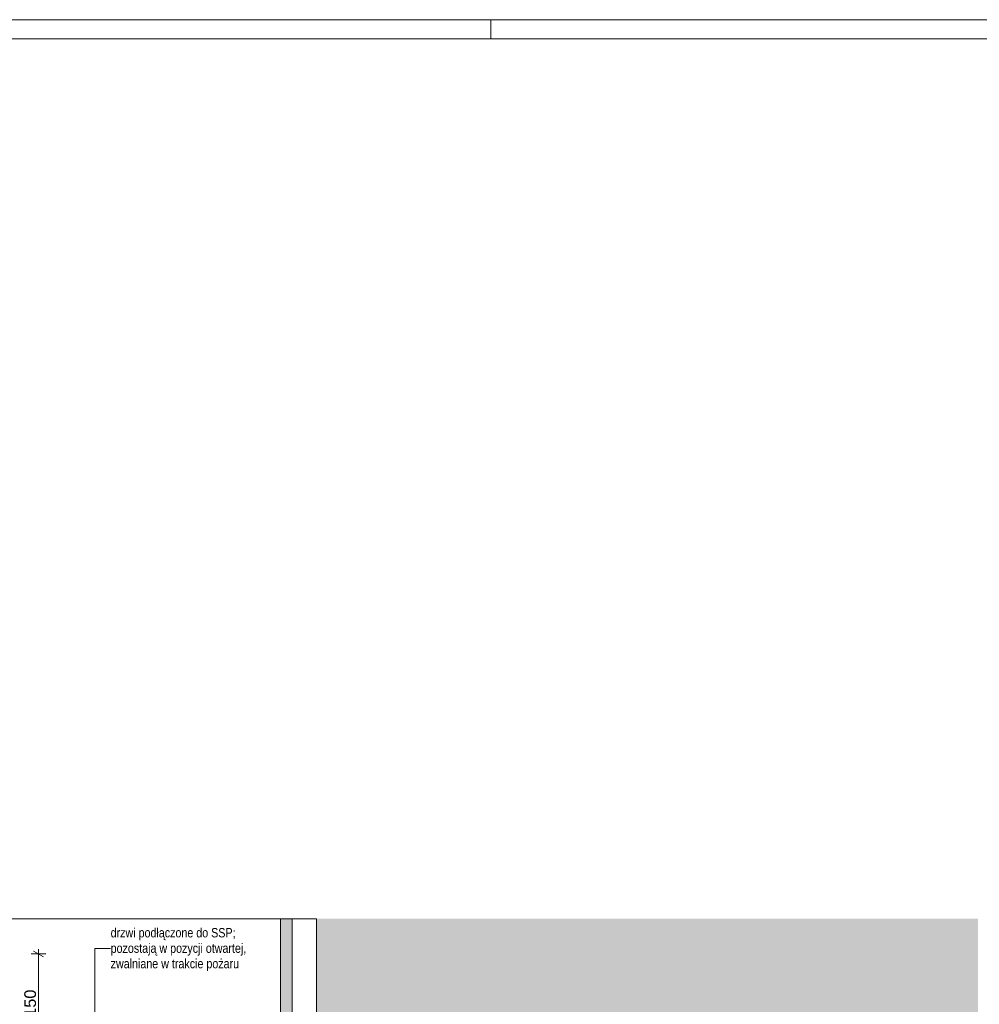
# Paper-space layout 'A-29. RZUT - PIĘTRO -1' of a CAD drawing. Header units: millimetres. Extents: x 0 to 950, y 0 to 750.
# Tile 20 of 28: x 289 to 535, y 497 to 750. Entities that reach past the tile are written whole.
import ezdxf
from ezdxf.xclip import XClip

# ---------------------------------------------------------------- set-up
doc = ezdxf.new("R2010")
doc.units = ezdxf.units.MM
doc.header["$MEASUREMENT"] = 0
doc.header["$XCLIPFRAME"] = 0
doc.linetypes.add('PRZERYWANA_DU_A', pattern=[550, 350.0000000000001, -199.9999999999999])
for name, color, linetype, lineweight in [('0_Nr_pióra__2', 8, 'Continuous', 13), ('A_Arkusz_Nr_pióra__1', 7, 'Continuous', 20), ('A_wymiary_Nr_pióra__1', 7, 'Continuous', 20), ('A_wymiary_Nr_pióra__2', 8, 'Continuous', 13), ('A_ściany_Nr_pióra__1', 7, 'Continuous', 20)]:
    doc.layers.add(name, color=color, linetype=linetype, lineweight=lineweight)
for name, color, linetype, lineweight, true_color in [('A_Arkusz_Nr_pióra__237', 7, 'Continuous', 5, 0x343434), ('A_opis_Nr_pióra__255', 7, 'Continuous', 15, 0x242424), ('A_opis_Nr_pióra__8', 7, 'Continuous', 13, 0x4c4c4c)]:
    doc.layers.add(name, color=color, linetype=linetype, lineweight=lineweight, true_color=true_color)
doc.layers.add('A_podrys', color=7, linetype='Continuous')
doc.layers.add('A_ściany', color=7, linetype='Continuous')
doc.styles.add('STYL_AUTOMATYCZNY_2', font='ARIALN.TTF')
doc.styles.add('STYL_AUTOMATYCZNY_5', font='arial.ttf')

# ---------------------------------------------------------------- blocks, each defined once
blk = doc.blocks.new('Rysunek_2_2', base_point=(-3203.210673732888, -656.7228348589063))
at = {"linetype": 'Continuous', "lineweight": 0, "true_color": 0x484848}
blk.add_hatch(color=251, dxfattribs=at).paths.add_polyline_path([(365.1720017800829, 519.0468217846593), (365.1720017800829, 291.4268289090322), (535.1719855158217, 291.4268289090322), (535.1719855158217, 519.0468217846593)])
at = {"layer": 'A_ściany', "linetype": 'Continuous', "lineweight": 0, "true_color": 0x000000}
blk.add_hatch(color=18, dxfattribs=at).paths.add_polyline_path([(355.9433714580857, 454.8068359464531), (358.9433686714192, 454.8068359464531), (358.9433686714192, 519.0468311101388), (355.9433714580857, 519.0468311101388)])
at = {"layer": '0_Nr_pióra__2', "color": 8, "linetype": 'PRZERYWANA_DU_A', "lineweight": 13, "ltscale": 2, "flags": 128}
for points in [[(365.1719941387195, 519.0468333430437), (51.04157373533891, 519.0468333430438)], [(535.1719941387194, 291.4268333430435), (365.1719941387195, 291.4268333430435), (365.1719941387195, 519.0468333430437)]]:
    blk.add_lwpolyline(points, dxfattribs=at)
at = {"layer": 'A_opis_Nr_pióra__255', "color": 250, "linetype": 'Continuous', "lineweight": 15, "ltscale": 2, "true_color": 0x242424}
for p, q in [((308.2816918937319, 477.8466225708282), (308.2816918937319, 511.4093773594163)), ((308.2816918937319, 511.4093773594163), (312.3059660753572, 511.4093773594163))]:
    blk.add_line(p, q, dxfattribs=at)
at = {"layer": 'A_wymiary_Nr_pióra__1', "color": 7, "linetype": 'Continuous', "lineweight": 20, "ltscale": 2}
blk.add_line((295.01254722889, 509.2589099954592), (292.5125483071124, 510.7022829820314), dxfattribs=at)
at = {"layer": 'A_wymiary_Nr_pióra__2', "color": 8, "linetype": 'Continuous', "lineweight": 13, "ltscale": 2}
for p, q in [((293.7625515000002, 509.9805964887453), (293.7625515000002, 511.2030948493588)), ((295.6375450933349, 509.9805964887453), (291.8875504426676, 509.9805964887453)), ((293.7625515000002, 479.9805944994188), (293.7625515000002, 509.9805964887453))]:
    blk.add_line(p, q, dxfattribs=at)
at = {"layer": 'A_ściany_Nr_pióra__1', "color": 7, "linetype": 'Continuous', "lineweight": 20, "ltscale": 2, "flags": 128}
for points in [[(355.9433696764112, 519.0468333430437), (355.9433696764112, 454.8068333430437)], [(358.9433696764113, 454.8068333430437), (358.9433696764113, 519.0468333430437)]]:
    blk.add_lwpolyline(points, dxfattribs=at)
at = {"layer": 'A_opis_Nr_pióra__8', "color": 251, "linetype": 'Continuous', "lineweight": 13, "true_color": 0x4c4c4c, "insert": (312.3059651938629, 511.1069039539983), "char_height": 2.399999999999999, "width": 36.24050789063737, "attachment_point": 4, "line_spacing_factor": 0.9926303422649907, "style": 'STYL_AUTOMATYCZNY_2'}
blk.add_mtext('\\A1;{\\pql;\\fArial Narrow|b0|i0|c238|p0;\\W1.000000;drzwi podłączone do SSP; pozostają w pozycji otwartej, zwalniane w trakcie pożaru}', dxfattribs=at)
at = {"layer": 'A_wymiary_Nr_pióra__1', "color": 7, "linetype": 'Continuous', "lineweight": 20, "insert": (293.1625481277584, 493.8365166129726), "char_height": 3, "width": 6.86451, "attachment_point": 7, "rotation": 90, "style": 'STYL_AUTOMATYCZNY_5'}
blk.add_mtext('\\A1;{\\pql;\\fArial|b0|i0|c238|p0;\\W1.000000;150}', dxfattribs=at)

psp = doc.layouts.new('A-29. RZUT - PIĘTRO -1')

# ---------------------------------------------------------------- linework, layer by layer
at = {"layer": 'A_Arkusz_Nr_pióra__1', "color": 7, "linetype": 'Continuous', "lineweight": 20}
psp.add_line((945.0999999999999, 745.1000000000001), (29.90003742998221, 745.1000000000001), dxfattribs=at)
at = {"layer": 'A_Arkusz_Nr_pióra__1', "color": 7, "linetype": 'Continuous', "lineweight": 20, "flags": 128}
psp.add_lwpolyline([(-5.551115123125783e-14, 750.0000000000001), (949.9999999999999, 750), (950, 0), (5.551115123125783e-14, 5.551115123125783e-14)], close=True, dxfattribs=at)
at = {"layer": 'A_Arkusz_Nr_pióra__237', "color": 250, "linetype": 'Continuous', "lineweight": 5, "true_color": 0x343434}
psp.add_line((410.0000000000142, 745.1000506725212), (410.0000000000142, 750.0000507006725), dxfattribs=at)

# ---------------------------------------------------------------- block references
at = {"layer": 'A_podrys', "color": 37, "linetype": 'Continuous', "lineweight": 5, "true_color": 0x656532}
ref = psp.add_blockref('Rysunek_2_2', (-3203.210673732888, -656.7228348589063), dxfattribs=at)
XClip(ref).set_block_clipping_path([(34.27205163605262, 101.4268333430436), (535.1719941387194, 519.0468333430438)])

doc.saveas('drawing.dxf')
